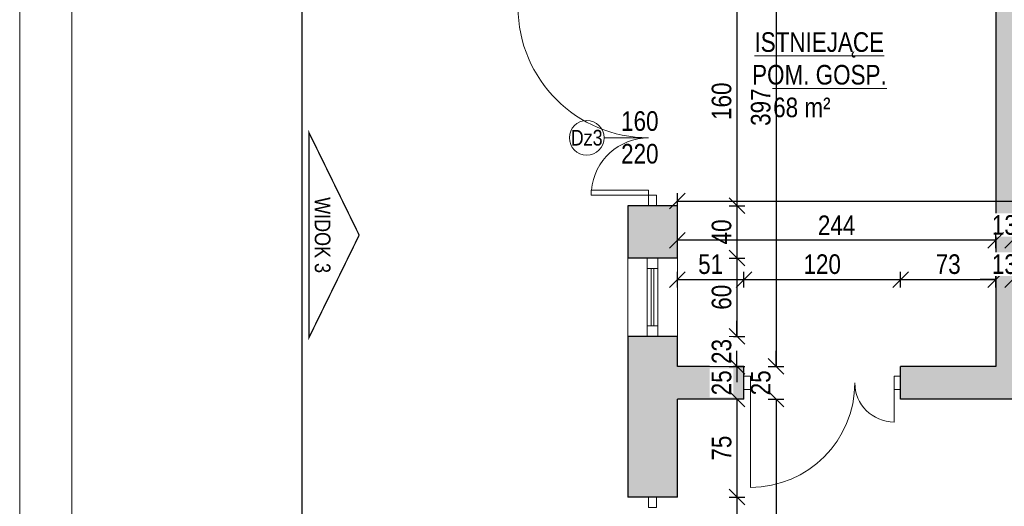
# Model space of a CAD drawing. Header units: millimetres. Extents: x 17147 to 52214, y -18116 to -4632.
# Tile 8 of 186: x 21447 to 22202, y -9017 to -8645. Entities that reach past the tile are written whole.
import ezdxf

# ---------------------------------------------------------------- set-up
doc = ezdxf.new("R2010")
doc.units = ezdxf.units.MM
doc.layers.get('Defpoints').update_dxf_attribs({"color": 6})
for name, color, linetype, lineweight in [('A-ciekie', 161, 'Continuous', 9), ('A-DRZ', 154, 'Continuous', 0), ('A-opis', 130, 'Continuous', 9), ('A-sciana_murowana', 8, 'Continuous', 30), ('A-wymiar', 177, 'Continuous', 0), ('A_DRZWI-OKNA', 4, 'Continuous', 13), ('A_SCIANA_ISTN', 253, 'Continuous', 25)]:
    doc.layers.add(name, color=color, linetype=linetype, lineweight=lineweight)
doc.layers.add('r-ramka', color=7, linetype='Continuous', lineweight=0, true_color=0x727169)
doc.layers.add('S_KRESKOWANIE_SC_ISTN', color=7, linetype='Continuous', lineweight=0, true_color=0x878787)
doc.styles.get("Standard").update_dxf_attribs({"font": 'ARIALN.TTF'})
doc.styles.add('wymiary', font='ARIALN.TTF')
doc.dimstyles.new('anka', dxfattribs={"dimtxt": 15, "dimasz": 12, "dimexe": 6, "dimexo": 0.0625, "dimgap": 4, "dimtad": 1, "dimdec": 0, "dimzin": 0, "dimdsep": 46, "dimtxsty": 'wymiary', "dimblk": 'OBLIQUE', "dimcen": 0.09, "dimclrt": 7, "dimadec": 0, "dimazin": 0, "dimtfac": 1, "dimtdec": 0, "dimtix": 1, "dimtofl": 0, "dimtmove": 0, "dimatfit": 3, "dimldrblk": 'OBLIQUE', "dimfxl": 6, "dimfxlon": 1, "dimtfill": 1, "dimtolj": 1, "dimtzin": 0, "dimarcsym": 0})

# ---------------------------------------------------------------- blocks, each defined once
blk = doc.blocks.new('*U21')
at = {"layer": 'A_DRZWI-OKNA'}
for points in [[(-38, 60), (0, 60), (0, 0), (-38, 0)], [(-23, 60), (-15, 60), (-15, 0), (-23, 0)]]:
    blk.add_lwpolyline(points, close=True, dxfattribs=at)
for points in [[(-15, 52), (-23, 52)], [(-20, 52), (-20, 8)], [(-18, 52), (-18, 8)], [(-15, 8), (-23, 8)]]:
    blk.add_lwpolyline(points, dxfattribs=at)
blk = doc.blocks.new('_OBLIQUE')
at = {"color": 0, "linetype": 'ByBlock'}
blk.add_line((-0.5, -0.5), (0.5, 0.5), dxfattribs=at)
blk = doc.blocks.new('*D788')
at = {"layer": 'A-wymiar', "color": 0, "lineweight": -2, "transparency": 16777216}
for p, q in [((21990.67, -8627.18), (22002.67, -8627.18)), ((21996.67, -8627.18), (21996.67, -8787.18)), ((21990.67, -8787.18), (22002.67, -8787.18))]:
    blk.add_line(p, q, dxfattribs=at)
at = {"layer": 'Defpoints', "color": 0, "transparency": 16777216}
for p in [(21951.08, -8627.18), (21951.08, -8787.18), (21996.67, -8787.18)]:
    blk.add_point(p, dxfattribs=at)
at = {"layer": 'A-wymiar', "color": 0, "lineweight": -2, "transparency": 16777216, "xscale": 12, "yscale": 12, "zscale": 12}
for p, rotation in [((21996.67, -8627.18), 90), ((21996.67, -8787.18), 270)]:
    blk.add_blockref('_OBLIQUE', p, dxfattribs=dict(at, rotation=rotation))
at = {"layer": 'A-wymiar', "color": 7, "transparency": 16777216, "insert": (21985.01, -8707.18), "char_height": 15, "attachment_point": 5, "rotation": 90, "style": 'wymiary', "bg_fill": 3, "box_fill_scale": 1.1, "bg_fill_color": 256, "bg_fill_true_color": 13158600, "bg_fill_transparency": 0}
blk.add_mtext('\\A1;160', dxfattribs=at)
blk = doc.blocks.new('*D789')
at = {"layer": 'A-wymiar', "color": 0, "lineweight": -2, "transparency": 16777216}
for p, q in [((21990.67, -8787.18), (22002.67, -8787.18)), ((21996.67, -8787.18), (21996.67, -8827.18)), ((21990.67, -8827.18), (22002.67, -8827.18))]:
    blk.add_line(p, q, dxfattribs=at)
at = {"layer": 'Defpoints', "color": 0, "transparency": 16777216}
for p in [(21951.08, -8787.18), (21951.08, -8827.18), (21996.67, -8827.18)]:
    blk.add_point(p, dxfattribs=at)
at = {"layer": 'A-wymiar', "color": 0, "lineweight": -2, "transparency": 16777216, "xscale": 12, "yscale": 12, "zscale": 12}
for p, rotation in [((21996.67, -8787.18), 90), ((21996.67, -8827.18), 270)]:
    blk.add_blockref('_OBLIQUE', p, dxfattribs=dict(at, rotation=rotation))
at = {"layer": 'A-wymiar', "color": 7, "transparency": 16777216, "insert": (21985.01, -8807.18), "char_height": 15, "attachment_point": 5, "rotation": 90, "style": 'wymiary', "bg_fill": 3, "box_fill_scale": 1.1, "bg_fill_color": 256, "bg_fill_true_color": 13158600, "bg_fill_transparency": 0}
blk.add_mtext('\\A1;40', dxfattribs=at)
blk = doc.blocks.new('*D790')
at = {"layer": 'A-wymiar', "color": 0, "lineweight": -2, "transparency": 16777216}
for p, q in [((21990.67, -8827.18), (22002.67, -8827.18)), ((21996.67, -8827.18), (21996.67, -8887.18)), ((21990.67, -8887.18), (22002.67, -8887.18))]:
    blk.add_line(p, q, dxfattribs=at)
at = {"layer": 'Defpoints', "color": 0, "transparency": 16777216}
for p in [(21951.08, -8827.18), (21951.08, -8887.18), (21996.67, -8887.18)]:
    blk.add_point(p, dxfattribs=at)
at = {"layer": 'A-wymiar', "color": 0, "lineweight": -2, "transparency": 16777216, "xscale": 12, "yscale": 12, "zscale": 12}
for p, rotation in [((21996.67, -8827.18), 90), ((21996.67, -8887.18), 270)]:
    blk.add_blockref('_OBLIQUE', p, dxfattribs=dict(at, rotation=rotation))
at = {"layer": 'A-wymiar', "color": 7, "transparency": 16777216, "insert": (21985.01, -8857.18), "char_height": 15, "attachment_point": 5, "rotation": 90, "style": 'wymiary', "bg_fill": 3, "box_fill_scale": 1.1, "bg_fill_color": 256, "bg_fill_true_color": 13158600, "bg_fill_transparency": 0}
blk.add_mtext('\\A1;60', dxfattribs=at)
blk = doc.blocks.new('*D791')
at = {"layer": 'A-wymiar', "color": 0, "lineweight": -2, "transparency": 16777216}
for p, q in [((21996.67, -8887.18), (21996.67, -8875.18)), ((21990.67, -8887.18), (22002.67, -8887.18)), ((21990.67, -8910.18), (22002.67, -8910.18)), ((21996.67, -8910.18), (21996.67, -8922.18))]:
    blk.add_line(p, q, dxfattribs=at)
at = {"layer": 'Defpoints', "color": 0, "transparency": 16777216}
for p in [(21951.08, -8887.18), (21951.08, -8910.18)]:
    blk.add_point(p, dxfattribs=at)
at = {"layer": 'A-wymiar', "color": 0, "lineweight": -2, "transparency": 16777216, "xscale": 12, "yscale": 12, "zscale": 12}
for p, rotation in [((21996.67, -8887.18), 270), ((21996.67, -8910.18), 90)]:
    blk.add_blockref('_OBLIQUE', p, dxfattribs=dict(at, rotation=rotation))
at = {"layer": 'A-wymiar', "color": 7, "transparency": 16777216, "insert": (21985.01, -8898.68), "char_height": 15, "attachment_point": 5, "rotation": 90, "style": 'wymiary', "bg_fill": 3, "box_fill_scale": 1.1, "bg_fill_color": 256, "bg_fill_true_color": 13158600, "bg_fill_transparency": 0}
blk.add_mtext('\\A1;23', dxfattribs=at)
at = {"layer": 'Defpoints', "color": 0, "transparency": 16777216}
blk.add_point((21996.67, -8910.18), dxfattribs=at)
blk = doc.blocks.new('*D792')
at = {"layer": 'A-wymiar', "color": 0, "lineweight": -2, "transparency": 16777216}
for p, q in [((21996.67, -8910.18), (21996.67, -8898.18)), ((21990.67, -8910.18), (22002.67, -8910.18)), ((22002.01, -8935.18), (21990.67, -8935.18)), ((21996.67, -8935.18), (21996.67, -8947.18))]:
    blk.add_line(p, q, dxfattribs=at)
at = {"layer": 'Defpoints', "color": 0, "transparency": 16777216}
for p in [(21951.08, -8910.18), (22002.08, -8935.18)]:
    blk.add_point(p, dxfattribs=at)
at = {"layer": 'A-wymiar', "color": 0, "lineweight": -2, "transparency": 16777216, "xscale": 12, "yscale": 12, "zscale": 12}
for p, rotation in [((21996.67, -8910.18), 270), ((21996.67, -8935.18), 90)]:
    blk.add_blockref('_OBLIQUE', p, dxfattribs=dict(at, rotation=rotation))
at = {"layer": 'A-wymiar', "color": 7, "transparency": 16777216, "insert": (21985.01, -8922.68), "char_height": 15, "attachment_point": 5, "rotation": 90, "style": 'wymiary', "bg_fill": 3, "box_fill_scale": 1.1, "bg_fill_color": 256, "bg_fill_true_color": 13158600, "bg_fill_transparency": 0}
blk.add_mtext('\\A1;25', dxfattribs=at)
at = {"layer": 'Defpoints', "color": 0, "transparency": 16777216}
blk.add_point((21996.67, -8935.18), dxfattribs=at)
blk = doc.blocks.new('*D793')
at = {"layer": 'A-wymiar', "color": 0, "lineweight": -2, "transparency": 16777216}
for p, q in [((22002.01, -8935.18), (21990.67, -8935.18)), ((21996.67, -8935.18), (21996.67, -9010.18)), ((21990.67, -9010.18), (22002.67, -9010.18))]:
    blk.add_line(p, q, dxfattribs=at)
at = {"layer": 'Defpoints', "color": 0, "transparency": 16777216}
for p in [(22002.08, -8935.18), (21951.08, -9010.18), (21996.67, -9010.18)]:
    blk.add_point(p, dxfattribs=at)
at = {"layer": 'A-wymiar', "color": 0, "lineweight": -2, "transparency": 16777216, "xscale": 12, "yscale": 12, "zscale": 12}
for p, rotation in [((21996.67, -8935.18), 90), ((21996.67, -9010.18), 270)]:
    blk.add_blockref('_OBLIQUE', p, dxfattribs=dict(at, rotation=rotation))
at = {"layer": 'A-wymiar', "color": 7, "transparency": 16777216, "insert": (21985.05, -8972.68), "char_height": 15, "attachment_point": 5, "rotation": 90, "style": 'wymiary', "bg_fill": 3, "box_fill_scale": 1.1, "bg_fill_color": 256, "bg_fill_true_color": 13158600, "bg_fill_transparency": 0}
blk.add_mtext('\\A1;75', dxfattribs=at)
blk = doc.blocks.new('*D794')
at = {"layer": 'A-wymiar', "color": 0, "lineweight": -2, "transparency": 16777216}
for p, q in [((21990.67, -9010.18), (22002.67, -9010.18)), ((21996.67, -9010.18), (21996.67, -9268.18)), ((21990.67, -9268.18), (22002.67, -9268.18))]:
    blk.add_line(p, q, dxfattribs=at)
at = {"layer": 'Defpoints', "color": 0, "transparency": 16777216}
for p in [(21951.08, -9010.18), (21951.08, -9268.18), (21996.67, -9268.18)]:
    blk.add_point(p, dxfattribs=at)
at = {"layer": 'A-wymiar', "color": 0, "lineweight": -2, "transparency": 16777216, "xscale": 12, "yscale": 12, "zscale": 12}
for p, rotation in [((21996.67, -9010.18), 90), ((21996.67, -9268.18), 270)]:
    blk.add_blockref('_OBLIQUE', p, dxfattribs=dict(at, rotation=rotation))
at = {"layer": 'A-wymiar', "color": 7, "transparency": 16777216, "insert": (21985.01, -9139.18), "char_height": 15, "attachment_point": 5, "rotation": 90, "style": 'wymiary', "bg_fill": 3, "box_fill_scale": 1.1, "bg_fill_color": 256, "bg_fill_true_color": 13158600, "bg_fill_transparency": 0}
blk.add_mtext('\\A1;258', dxfattribs=at)
blk = doc.blocks.new('*D797')
at = {"layer": 'A-wymiar', "color": 0, "lineweight": -2, "transparency": 16777216}
for p, q in [((22020.67, -8513.18), (22032.67, -8513.18)), ((22026.67, -8513.18), (22026.67, -8910.18)), ((22020.67, -8910.18), (22032.67, -8910.18))]:
    blk.add_line(p, q, dxfattribs=at)
at = {"layer": 'Defpoints', "color": 0, "transparency": 16777216}
for p in [(21951.08, -8513.18), (22002.67, -8910.18), (22026.67, -8910.18)]:
    blk.add_point(p, dxfattribs=at)
at = {"layer": 'A-wymiar', "color": 0, "lineweight": -2, "transparency": 16777216, "xscale": 12, "yscale": 12, "zscale": 12}
for p, rotation in [((22026.67, -8513.18), 90), ((22026.67, -8910.18), 270)]:
    blk.add_blockref('_OBLIQUE', p, dxfattribs=dict(at, rotation=rotation))
at = {"layer": 'A-wymiar', "color": 7, "transparency": 16777216, "insert": (22015.01, -8711.68), "char_height": 15, "attachment_point": 5, "rotation": 90, "style": 'wymiary', "bg_fill": 3, "box_fill_scale": 1.1, "bg_fill_color": 256, "bg_fill_true_color": 13158600, "bg_fill_transparency": 0}
blk.add_mtext('\\A1;397', dxfattribs=at)
blk = doc.blocks.new('*D736')
at = {"layer": 'A-wymiar', "color": 0, "lineweight": -2, "transparency": 16777216}
for p, q in [((22026.67, -8910.18), (22026.67, -8898.18)), ((22020.67, -8910.18), (22032.67, -8910.18)), ((22020.67, -8935.18), (22032.67, -8935.18)), ((22026.67, -8935.18), (22026.67, -8947.18))]:
    blk.add_line(p, q, dxfattribs=at)
at = {"layer": 'Defpoints', "color": 0, "transparency": 16777216}
blk.add_point((22002.08, -8935.18), dxfattribs=at)
at = {"layer": 'A-wymiar', "color": 0, "lineweight": -2, "transparency": 16777216, "xscale": 12, "yscale": 12, "zscale": 12}
for p, rotation in [((22026.67, -8910.18), 270), ((22026.67, -8935.18), 90)]:
    blk.add_blockref('_OBLIQUE', p, dxfattribs=dict(at, rotation=rotation))
at = {"layer": 'A-wymiar', "color": 7, "transparency": 16777216, "insert": (22015.01, -8922.68), "char_height": 15, "attachment_point": 5, "rotation": 90, "style": 'wymiary', "bg_fill": 3, "box_fill_scale": 1.1, "bg_fill_color": 256, "bg_fill_true_color": 13158600, "bg_fill_transparency": 0}
blk.add_mtext('\\A1;25', dxfattribs=at)
at = {"layer": 'Defpoints', "color": 0, "transparency": 16777216}
for p in [(22002.67, -8910.18), (22026.67, -8935.18)]:
    blk.add_point(p, dxfattribs=at)
blk = doc.blocks.new('*D737')
at = {"layer": 'A-wymiar', "color": 0, "lineweight": -2, "transparency": 16777216}
for p, q in [((22020.67, -8935.18), (22032.67, -8935.18)), ((22026.67, -8935.18), (22026.67, -9763.18)), ((22020.67, -9763.18), (22032.67, -9763.18))]:
    blk.add_line(p, q, dxfattribs=at)
at = {"layer": 'Defpoints', "color": 0, "transparency": 16777216}
for p in [(22002.08, -8935.18), (21951.08, -9763.18), (22026.67, -9763.18)]:
    blk.add_point(p, dxfattribs=at)
at = {"layer": 'A-wymiar', "color": 0, "lineweight": -2, "transparency": 16777216, "xscale": 12, "yscale": 12, "zscale": 12}
for p, rotation in [((22026.67, -8935.18), 90), ((22026.67, -9763.18), 270)]:
    blk.add_blockref('_OBLIQUE', p, dxfattribs=dict(at, rotation=rotation))
at = {"layer": 'A-wymiar', "color": 7, "transparency": 16777216, "insert": (22015.01, -9349.18), "char_height": 15, "attachment_point": 5, "rotation": 90, "style": 'wymiary', "bg_fill": 3, "box_fill_scale": 1.1, "bg_fill_color": 256, "bg_fill_true_color": 13158600, "bg_fill_transparency": 0}
blk.add_mtext('\\A1;828', dxfattribs=at)
blk = doc.blocks.new('*D842')
at = {"layer": 'A-wymiar', "color": 0, "lineweight": -2, "transparency": 16777216}
for p, q in [((21951.08, -8849.62), (21951.08, -8837.62)), ((22002.08, -8849.62), (22002.08, -8837.62)), ((21951.08, -8843.62), (22002.08, -8843.62))]:
    blk.add_line(p, q, dxfattribs=at)
at = {"layer": 'Defpoints', "color": 0, "transparency": 16777216}
for p in [(22002.08, -8843.62), (21951.08, -8910.18), (22002.08, -8910.18)]:
    blk.add_point(p, dxfattribs=at)
at = {"layer": 'A-wymiar', "color": 0, "lineweight": -2, "transparency": 16777216, "xscale": 12, "yscale": 12, "zscale": 12, "rotation": 180}
blk.add_blockref('_OBLIQUE', (21951.08, -8843.62), dxfattribs=at)
at = {"layer": 'A-wymiar', "color": 0, "lineweight": -2, "transparency": 16777216, "xscale": 12, "yscale": 12, "zscale": 12}
blk.add_blockref('_OBLIQUE', (22002.08, -8843.62), dxfattribs=at)
at = {"layer": 'A-wymiar', "color": 7, "transparency": 16777216, "insert": (21976.58, -8831.97), "char_height": 15, "attachment_point": 5, "style": 'wymiary', "bg_fill": 3, "box_fill_scale": 1.1, "bg_fill_color": 256, "bg_fill_true_color": 13158600, "bg_fill_transparency": 0}
blk.add_mtext('\\A1;51', dxfattribs=at)
blk = doc.blocks.new('*D843')
at = {"layer": 'A-wymiar', "color": 0, "lineweight": -2, "transparency": 16777216}
for p, q in [((22002.08, -8849.62), (22002.08, -8837.62)), ((22122.08, -8849.62), (22122.08, -8837.62)), ((22002.08, -8843.62), (22122.08, -8843.62))]:
    blk.add_line(p, q, dxfattribs=at)
at = {"layer": 'Defpoints', "color": 0, "transparency": 16777216}
for p in [(22122.08, -8843.62), (22002.08, -8910.18), (22122.08, -8910.18)]:
    blk.add_point(p, dxfattribs=at)
at = {"layer": 'A-wymiar', "color": 0, "lineweight": -2, "transparency": 16777216, "xscale": 12, "yscale": 12, "zscale": 12, "rotation": 180}
blk.add_blockref('_OBLIQUE', (22002.08, -8843.62), dxfattribs=at)
at = {"layer": 'A-wymiar', "color": 0, "lineweight": -2, "transparency": 16777216, "xscale": 12, "yscale": 12, "zscale": 12}
blk.add_blockref('_OBLIQUE', (22122.08, -8843.62), dxfattribs=at)
at = {"layer": 'A-wymiar', "color": 7, "transparency": 16777216, "insert": (22062.08, -8831.97), "char_height": 15, "attachment_point": 5, "style": 'wymiary', "bg_fill": 3, "box_fill_scale": 1.1, "bg_fill_color": 256, "bg_fill_true_color": 13158600, "bg_fill_transparency": 0}
blk.add_mtext('\\A1;120', dxfattribs=at)
blk = doc.blocks.new('*D844')
at = {"layer": 'A-wymiar', "color": 0, "lineweight": -2, "transparency": 16777216}
for p, q in [((22122.08, -8849.62), (22122.08, -8837.62)), ((22195.08, -8849.62), (22195.08, -8837.62)), ((22122.08, -8843.62), (22195.08, -8843.62))]:
    blk.add_line(p, q, dxfattribs=at)
at = {"layer": 'Defpoints', "color": 0, "transparency": 16777216}
for p in [(22195.08, -8843.62), (22122.08, -8910.18), (22195.08, -8910.18)]:
    blk.add_point(p, dxfattribs=at)
at = {"layer": 'A-wymiar', "color": 0, "lineweight": -2, "transparency": 16777216, "xscale": 12, "yscale": 12, "zscale": 12, "rotation": 180}
blk.add_blockref('_OBLIQUE', (22122.08, -8843.62), dxfattribs=at)
at = {"layer": 'A-wymiar', "color": 0, "lineweight": -2, "transparency": 16777216, "xscale": 12, "yscale": 12, "zscale": 12}
blk.add_blockref('_OBLIQUE', (22195.08, -8843.62), dxfattribs=at)
at = {"layer": 'A-wymiar', "color": 7, "transparency": 16777216, "insert": (22158.58, -8831.97), "char_height": 15, "attachment_point": 5, "style": 'wymiary', "bg_fill": 3, "box_fill_scale": 1.1, "bg_fill_color": 256, "bg_fill_true_color": 13158600, "bg_fill_transparency": 0}
blk.add_mtext('\\A1;73', dxfattribs=at)
blk = doc.blocks.new('*D845')
at = {"layer": 'A-wymiar', "color": 0, "lineweight": -2, "transparency": 16777216}
for p, q in [((22195.08, -8849.62), (22195.08, -8837.62)), ((22208.08, -8849.62), (22208.08, -8837.62)), ((22195.08, -8843.62), (22183.08, -8843.62)), ((22208.08, -8843.62), (22220.08, -8843.62))]:
    blk.add_line(p, q, dxfattribs=at)
at = {"layer": 'Defpoints', "color": 0, "transparency": 16777216}
for p in [(22195.08, -8910.18), (22208.08, -8910.18)]:
    blk.add_point(p, dxfattribs=at)
at = {"layer": 'A-wymiar', "color": 0, "lineweight": -2, "transparency": 16777216, "xscale": 12, "yscale": 12, "zscale": 12}
blk.add_blockref('_OBLIQUE', (22195.08, -8843.62), dxfattribs=at)
at = {"layer": 'A-wymiar', "color": 0, "lineweight": -2, "transparency": 16777216, "xscale": 12, "yscale": 12, "zscale": 12, "rotation": 180}
blk.add_blockref('_OBLIQUE', (22208.08, -8843.62), dxfattribs=at)
at = {"layer": 'A-wymiar', "color": 7, "transparency": 16777216, "insert": (22201.58, -8831.97), "char_height": 15, "attachment_point": 5, "style": 'wymiary', "bg_fill": 3, "box_fill_scale": 1.1, "bg_fill_color": 256, "bg_fill_true_color": 13158600, "bg_fill_transparency": 0}
blk.add_mtext('\\A1;13', dxfattribs=at)
at = {"layer": 'Defpoints', "color": 0, "transparency": 16777216}
blk.add_point((22208.08, -8843.62), dxfattribs=at)
blk = doc.blocks.new('*D755')
at = {"layer": 'A-wymiar', "color": 0, "lineweight": -2, "transparency": 16777216}
for p, q in [((22195.08, -8819.62), (22195.08, -8807.62)), ((22208.08, -8819.62), (22208.08, -8807.62)), ((22195.08, -8813.62), (22183.08, -8813.62)), ((22208.08, -8813.62), (22220.08, -8813.62))]:
    blk.add_line(p, q, dxfattribs=at)
at = {"layer": 'Defpoints', "color": 0, "transparency": 16777216}
for p in [(22195.08, -8910.18), (22208.08, -8910.18)]:
    blk.add_point(p, dxfattribs=at)
at = {"layer": 'A-wymiar', "color": 0, "lineweight": -2, "transparency": 16777216, "xscale": 12, "yscale": 12, "zscale": 12}
blk.add_blockref('_OBLIQUE', (22195.08, -8813.62), dxfattribs=at)
at = {"layer": 'A-wymiar', "color": 0, "lineweight": -2, "transparency": 16777216, "xscale": 12, "yscale": 12, "zscale": 12, "rotation": 180}
blk.add_blockref('_OBLIQUE', (22208.08, -8813.62), dxfattribs=at)
at = {"layer": 'A-wymiar', "color": 7, "transparency": 16777216, "insert": (22201.58, -8801.97), "char_height": 15, "attachment_point": 5, "style": 'wymiary', "bg_fill": 3, "box_fill_scale": 1.1, "bg_fill_color": 256, "bg_fill_true_color": 13158600, "bg_fill_transparency": 0}
blk.add_mtext('\\A1;13', dxfattribs=at)
at = {"layer": 'Defpoints', "color": 0, "transparency": 16777216}
blk.add_point((22195.08, -8813.62), dxfattribs=at)
blk = doc.blocks.new('*D756')
at = {"layer": 'A-wymiar', "color": 0, "lineweight": -2, "transparency": 16777216}
for p, q in [((21951.08, -8819.62), (21951.08, -8807.62)), ((22195.08, -8819.62), (22195.08, -8807.62)), ((22195.08, -8813.62), (21951.08, -8813.62))]:
    blk.add_line(p, q, dxfattribs=at)
at = {"layer": 'Defpoints', "color": 0, "transparency": 16777216}
for p in [(21951.08, -8813.62), (21951.08, -8910.18), (22195.08, -8910.18)]:
    blk.add_point(p, dxfattribs=at)
at = {"layer": 'A-wymiar', "color": 0, "lineweight": -2, "transparency": 16777216, "xscale": 12, "yscale": 12, "zscale": 12, "rotation": 180}
blk.add_blockref('_OBLIQUE', (21951.08, -8813.62), dxfattribs=at)
at = {"layer": 'A-wymiar', "color": 0, "lineweight": -2, "transparency": 16777216, "xscale": 12, "yscale": 12, "zscale": 12}
blk.add_blockref('_OBLIQUE', (22195.08, -8813.62), dxfattribs=at)
at = {"layer": 'A-wymiar', "color": 7, "transparency": 16777216, "insert": (22073.08, -8802.09), "char_height": 15, "attachment_point": 5, "style": 'wymiary', "bg_fill": 3, "box_fill_scale": 1.1, "bg_fill_color": 256, "bg_fill_true_color": 13158600, "bg_fill_transparency": 0}
blk.add_mtext('\\A1;244', dxfattribs=at)
blk = doc.blocks.new('*D757')
at = {"layer": 'A-wymiar', "color": 0, "lineweight": -2, "transparency": 16777216}
for p, q in [((21951.08, -8789.62), (21951.08, -8777.62)), ((23635.08, -8789.62), (23635.08, -8777.62)), ((21951.08, -8783.62), (23635.08, -8783.62))]:
    blk.add_line(p, q, dxfattribs=at)
at = {"layer": 'Defpoints', "color": 0, "transparency": 16777216}
for p in [(23635.08, -8783.62), (21951.08, -8813.62), (23635.08, -8813.62)]:
    blk.add_point(p, dxfattribs=at)
at = {"layer": 'A-wymiar', "color": 0, "lineweight": -2, "transparency": 16777216, "xscale": 12, "yscale": 12, "zscale": 12, "rotation": 180}
blk.add_blockref('_OBLIQUE', (21951.08, -8783.62), dxfattribs=at)
at = {"layer": 'A-wymiar', "color": 0, "lineweight": -2, "transparency": 16777216, "xscale": 12, "yscale": 12, "zscale": 12}
blk.add_blockref('_OBLIQUE', (23635.08, -8783.62), dxfattribs=at)
at = {"layer": 'A-wymiar', "color": 7, "transparency": 16777216, "insert": (22793.08, -8771.97), "char_height": 15, "attachment_point": 5, "style": 'wymiary', "bg_fill": 3, "box_fill_scale": 1.1, "bg_fill_color": 256, "bg_fill_true_color": 13158600, "bg_fill_transparency": 0}
blk.add_mtext('\\A1;1684', dxfattribs=at)
blk = doc.blocks.new('*D855')
at = {"layer": 'A-wymiar', "color": 0, "lineweight": -2, "transparency": 16777216}
for p, q in [((21951.08, -9109.92), (21951.08, -9121.92)), ((22522.08, -9109.92), (22522.08, -9121.92)), ((22522.08, -9115.92), (21951.08, -9115.92))]:
    blk.add_line(p, q, dxfattribs=at)
at = {"layer": 'Defpoints', "color": 0, "transparency": 16777216}
for p in [(22522.08, -8962.18), (21951.08, -9010.18), (21951.08, -9115.92)]:
    blk.add_point(p, dxfattribs=at)
at = {"layer": 'A-wymiar', "color": 0, "lineweight": -2, "transparency": 16777216, "xscale": 12, "yscale": 12, "zscale": 12, "rotation": 180}
blk.add_blockref('_OBLIQUE', (21951.08, -9115.92), dxfattribs=at)
at = {"layer": 'A-wymiar', "color": 0, "lineweight": -2, "transparency": 16777216, "xscale": 12, "yscale": 12, "zscale": 12}
blk.add_blockref('_OBLIQUE', (22522.08, -9115.92), dxfattribs=at)
at = {"layer": 'A-wymiar', "color": 7, "transparency": 16777216, "insert": (22236.58, -9104.26), "char_height": 15, "attachment_point": 5, "style": 'wymiary', "bg_fill": 3, "box_fill_scale": 1.1, "bg_fill_color": 256, "bg_fill_true_color": 13158600, "bg_fill_transparency": 0}
blk.add_mtext('\\A1;571', dxfattribs=at)
blk = doc.blocks.new('opis_drzwi')
at = {"layer": 'A-ciekie'}
blk.add_line((0, 17.08), (0, -17.08), dxfattribs=at)
blk.add_circle((0, 30.37), 13.29, dxfattribs=at)

msp = doc.modelspace()

# ---------------------------------------------------------------- hatches: boundary and pattern name
at = {"layer": 'S_KRESKOWANIE_SC_ISTN', "transparency": 33554559}
h = msp.add_hatch(color=256, dxfattribs=at)
h.dxf.hatch_style = 1
h.paths.add_polyline_path([(22208.08, -8501.18), (22195.08, -8501.18), (22195.08, -8803.25), (22208.08, -8792.63)])
h = msp.add_hatch(color=256, dxfattribs=at)
h.dxf.hatch_style = 1
h.paths.add_polyline_path([(21951.08, -8787.18), (21913.08, -8787.18), (21913.08, -8827.18), (21951.08, -8827.18)])
h = msp.add_hatch(color=256, dxfattribs=at)
h.dxf.hatch_style = 1
h.paths.add_polyline_path([(22341.08, -8910.18), (22341.08, -8935.18), (22522.08, -8935.18), (22522.08, -8962.18), (22551.08, -8962.18), (22551.08, -8935.18), (22701.08, -8935.18), (22701.08, -9060.16), (22713.08, -9057.44), (22713.08, -8935.18), (22888.08, -8935.18), (22888.08, -8910.18), (22551.08, -8910.18), (22551.08, -8883.18), (22522.08, -8883.18), (22522.08, -8910.18)])
h.paths.add_polyline_path([(22241.08, -8935.18), (22241.08, -8910.18), (22208.08, -8910.18), (22208.08, -8792.63), (22195.08, -8803.25), (22195.08, -8910.18), (22122.08, -8910.18), (22122.08, -8935.18)])
h = msp.add_hatch(color=256, dxfattribs=at)
h.dxf.hatch_style = 1
h.paths.add_polyline_path([(22002.08, -8910.18), (21951.08, -8910.18), (21951.08, -8887.18), (21913.08, -8887.18), (21913.08, -9010.18), (21951.08, -9010.18), (21951.08, -8935.18), (22002.08, -8935.18)])

# ---------------------------------------------------------------- linework, layer by layer
at = {"layer": 'A-DRZ', "extrusion": (0, 0, -1)}
for points in [[(-21929.08, -8779.18), (-21929.08, -8775.3), (-21885.08, -8775.3)], [(-21885.19, -8775.3), (-21885.08, -8775.3)], [(-21885.08, -8779.18), (-21885.08, -8775.3)]]:
    msp.add_lwpolyline(points, dxfattribs=at)
at = {"layer": 'A-DRZ'}
msp.add_lwpolyline([(21929.08, -8779.18), (21885.08, -8779.18)], dxfattribs=at)
for points in [[(21935.08, -8787.18), (21929.08, -8787.18), (21929.08, -8779.18), (21935.08, -8779.18)], [(21935.08, -9010.18), (21929.08, -9010.18), (21929.08, -9018.18), (21935.08, -9018.18)]]:
    msp.add_lwpolyline(points, close=True, dxfattribs=at)
at = {"layer": 'A-DRZ', "color": 1}
for centre, radius, start, end in [((21929.08, -8635.18), 100, 180, 270), ((21929.08, -8779.18), 44, 90, 174.93791)]:
    msp.add_arc(centre, radius, start, end, dxfattribs=at)
at = {"layer": 'A-opis', "color": 251, "true_color": 0x616161, "const_width": 1}
for points in [[(21663.62, -7834.64), (21663.62, -9775.68)], [(21668.81, -8809.63), (21668.81, -8731.07), (21707.32, -8809.63)], [(21668.81, -8809.63), (21668.81, -8888.19), (21707.32, -8809.63)]]:
    msp.add_lwpolyline(points, dxfattribs=at)
at = {"layer": 'A_DRZWI-OKNA'}
msp.add_lwpolyline([(22117.08, -8917.68), (22122.08, -8917.68), (22122.08, -8927.68), (22117.08, -8927.68)], close=True, dxfattribs=at)
msp.add_lwpolyline([(22117.08, -8927.68), (22117.08, -8952.68)], dxfattribs=at)
msp.add_arc((22117.08, -8922.68), 30, 180, 270, dxfattribs=at)
at = {"layer": 'A_SCIANA_ISTN'}
for points in [[(22195.08, -8501.18), (22195.08, -8910.18)], [(21913.08, -8787.18), (21913.08, -8827.18)], [(21951.08, -8787.18), (21913.08, -8787.18)], [(21951.08, -8827.18), (21951.08, -8787.18)], [(21951.08, -8827.18), (21913.08, -8827.18)], [(21913.08, -8887.18), (21913.08, -9010.18)], [(21951.08, -8887.18), (21913.08, -8887.18)], [(21951.08, -8910.18), (21951.08, -8887.18)], [(22002.08, -8910.18), (21951.08, -8910.18)], [(22002.08, -8935.18), (22002.08, -8910.18)], [(22195.08, -8910.18), (22122.08, -8910.18)], [(22122.08, -8935.18), (22122.08, -8910.18)], [(21951.08, -9010.18), (21951.08, -8935.18)], [(22002.08, -8935.18), (21951.08, -8935.18)], [(22241.08, -8935.18), (22122.08, -8935.18)], [(21951.08, -9010.18), (21913.08, -9010.18)]]:
    msp.add_lwpolyline(points, dxfattribs=at)
at = {"layer": 'r-ramka'}
for points in [[(25447.23, -10471.78), (25447.23, -7701.78), (21447.23, -7701.78), (21447.23, -10471.78), (25447.23, -10471.78), (25447.23, -7701.78)], [(25407.23, -10431.78), (25407.23, -7741.78), (21487.23, -7741.78), (21487.23, -10431.78), (25407.23, -10431.78), (25407.23, -7741.78)]]:
    msp.add_lwpolyline(points, dxfattribs=at)

# ---------------------------------------------------------------- block references
at = {"layer": 'A-sciana_murowana', "xscale": -1, "rotation": 90}
msp.add_blockref('opis_drzwi', (21911.99, -8735.18), dxfattribs=at)
at = {"layer": 'A_DRZWI-OKNA'}
msp.add_blockref('*U21', (21951.08, -8887.18), dxfattribs=at)

# ---------------------------------------------------------------- texts
at = {"layer": 'A-opis', "color": 156, "true_color": 0x0f468a, "insert": (21925.64, -8654.38), "char_height": 15, "attachment_point": 1, "style": 'wymiary'}
msp.add_mtext_dynamic_manual_height_columns('\\pi84.53;{\\LISTNIEJĄCE\\P\\pi82.719;POM. GOSP.\\P\\pi104.25;}9,68 m²', width=265.7918, gutter_width=12.5, heights=[0], dxfattribs=at)
at = {"layer": 'A-opis', "width": 42.7859, "attachment_point": 5, "style": 'wymiary'}
for s, insert, char_height in [('160\\P220', (21922.33, -8734.95), 15), ('Dz3', (21881.62, -8735.18), 12)]:
    msp.add_mtext(s, dxfattribs=dict(at, insert=insert, char_height=char_height))
at = {"layer": 'A-opis', "color": 251, "true_color": 0x616161, "insert": (21679.21, -8809.63), "char_height": 12, "attachment_point": 5, "rotation": 270}
msp.add_mtext_dynamic_manual_height_columns('WIDOK 3', width=156.1408, gutter_width=12.5, heights=[0], dxfattribs=at)

# ---------------------------------------------------------------- next in the draw order: dimensions: what is measured, and where the dimension line sits
at = {"layer": 'A-wymiar'}
dim = msp.add_linear_dim(base=(21996.67, -8787.18), p1=(21951.08, -8627.18), p2=(21951.08, -8787.18), angle=90, dimstyle='anka', override={"dimtmove": 1}, dxfattribs=at)
dim.commit()
dim.dimension.update_dxf_attribs({"geometry": '*D788', "text_midpoint": (21985.01, -8707.18)})

# ---------------------------------------------------------------- next in the draw order: dimensions: what is measured, and where the dimension line sits
dim = msp.add_linear_dim(base=(21996.67, -8827.18), p1=(21951.08, -8787.18), p2=(21951.08, -8827.18), angle=90, dimstyle='anka', override={"dimtmove": 1}, dxfattribs=at)
dim.commit()
dim.dimension.update_dxf_attribs({"geometry": '*D789', "text_midpoint": (21985.01, -8807.18)})

# ---------------------------------------------------------------- next in the draw order: dimensions: what is measured, and where the dimension line sits
dim = msp.add_linear_dim(base=(21996.67, -8887.18), p1=(21951.08, -8827.18), p2=(21951.08, -8887.18), angle=90, dimstyle='anka', override={"dimtmove": 1}, dxfattribs=at)
dim.commit()
dim.dimension.update_dxf_attribs({"geometry": '*D790', "text_midpoint": (21985.01, -8857.18)})

# ---------------------------------------------------------------- next in the draw order: dimensions: what is measured, and where the dimension line sits
dim = msp.add_linear_dim(base=(21996.67, -8910.18), p1=(21951.08, -8887.18), p2=(21951.08, -8910.18), angle=90, dimstyle='anka', override={"dimtmove": 1}, dxfattribs=at)
dim.commit()
dim.dimension.update_dxf_attribs({"geometry": '*D791', "text_midpoint": (21985.01, -8898.68)})

# ---------------------------------------------------------------- next in the draw order: dimensions: what is measured, and where the dimension line sits
dim = msp.add_linear_dim(base=(21996.67, -8935.18), p1=(21951.08, -8910.18), p2=(22002.08, -8935.18), angle=90, dimstyle='anka', override={"dimtmove": 1}, dxfattribs=at)
dim.commit()
dim.dimension.update_dxf_attribs({"geometry": '*D792', "text_midpoint": (21985.01, -8922.68)})

# ---------------------------------------------------------------- next in the draw order: dimensions: what is measured, and where the dimension line sits
for base, p1, p2, picture, middle in [((22026.67, -8910.18), (21951.08, -8513.18), (22002.67, -8910.18), '*D797', (22015.01, -8711.68)), ((21996.67, -9010.18), (22002.08, -8935.18), (21951.08, -9010.18), '*D793', (21985.05, -8972.68))]:
    dim = msp.add_linear_dim(base=base, p1=p1, p2=p2, angle=90, dimstyle='anka', override={"dimtmove": 1}, dxfattribs=at)
    dim.commit()
    dim.dimension.update_dxf_attribs({"geometry": picture, "text_midpoint": middle})

# ---------------------------------------------------------------- next in the draw order: dimensions: what is measured, and where the dimension line sits
for base, p1, p2, picture, middle in [((22026.67, -8935.18), (22002.67, -8910.18), (22002.08, -8935.18), '*D736', (22015.01, -8922.68)), ((21996.67, -9268.18), (21951.08, -9010.18), (21951.08, -9268.18), '*D794', (21985.01, -9139.18))]:
    dim = msp.add_linear_dim(base=base, p1=p1, p2=p2, angle=90, dimstyle='anka', override={"dimtmove": 1}, dxfattribs=at)
    dim.commit()
    dim.dimension.update_dxf_attribs({"geometry": picture, "text_midpoint": middle})

# ---------------------------------------------------------------- next in the draw order: dimensions: what is measured, and where the dimension line sits
dim = msp.add_linear_dim(base=(22002.08, -8843.62), p1=(21951.08, -8910.18), p2=(22002.08, -8910.18), dimstyle='anka', dxfattribs=at)
dim.commit()
dim.dimension.update_dxf_attribs({"geometry": '*D842', "text_midpoint": (21976.58, -8831.97)})
dim = msp.add_linear_dim(base=(22026.67, -9763.18), p1=(22002.08, -8935.18), p2=(21951.08, -9763.18), angle=90, dimstyle='anka', override={"dimtmove": 1}, dxfattribs=at)
dim.commit()
dim.dimension.update_dxf_attribs({"geometry": '*D737', "text_midpoint": (22015.01, -9349.18)})

# ---------------------------------------------------------------- next in the draw order: linework, layer by layer
at = {"layer": 'A_DRZWI-OKNA'}
msp.add_lwpolyline([(22002.08, -8917.68), (22007.08, -8917.68), (22007.08, -8927.68), (22002.08, -8927.68)], close=True, dxfattribs=at)

# ---------------------------------------------------------------- next in the draw order: dimensions: what is measured, and where the dimension line sits
at = {"layer": 'A-wymiar'}
for base, p1, p2, picture, middle in [((22122.08, -8843.62), (22002.08, -8910.18), (22122.08, -8910.18), '*D843', (22062.08, -8831.97)), ((21951.08, -9115.92), (22522.08, -8962.18), (21951.08, -9010.18), '*D855', (22236.58, -9104.26))]:
    dim = msp.add_linear_dim(base=base, p1=p1, p2=p2, dimstyle='anka', override={"dimtmove": 1}, dxfattribs=at)
    dim.commit()
    dim.dimension.update_dxf_attribs({"geometry": picture, "text_midpoint": middle})

# ---------------------------------------------------------------- next in the draw order: linework, layer by layer
at = {"layer": 'A_DRZWI-OKNA'}
msp.add_line((22007.08, -8922.68), (22007.08, -9002.68), dxfattribs=at)
msp.add_arc((22007.08, -8922.68), 80, 270, 0, dxfattribs=at)

# ---------------------------------------------------------------- next in the draw order: dimensions: what is measured, and where the dimension line sits
at = {"layer": 'A-wymiar'}
dim = msp.add_linear_dim(base=(22195.08, -8843.62), p1=(22122.08, -8910.18), p2=(22195.08, -8910.18), dimstyle='anka', override={"dimtmove": 1}, dxfattribs=at)
dim.commit()
dim.dimension.update_dxf_attribs({"geometry": '*D844', "text_midpoint": (22158.58, -8831.97)})

# ---------------------------------------------------------------- next in the draw order: dimensions: what is measured, and where the dimension line sits
dim = msp.add_linear_dim(base=(22208.08, -8843.62), p1=(22195.08, -8910.18), p2=(22208.08, -8910.18), dimstyle='anka', override={"dimtmove": 1}, dxfattribs=at)
dim.commit()
dim.dimension.update_dxf_attribs({"geometry": '*D845', "text_midpoint": (22201.58, -8831.97)})

# ---------------------------------------------------------------- next in the draw order: dimensions: what is measured, and where the dimension line sits
dim = msp.add_linear_dim(base=(22195.08, -8813.62), p1=(22208.08, -8910.18), p2=(22195.08, -8910.18), dimstyle='anka', override={"dimtmove": 1}, dxfattribs=at)
dim.commit()
dim.dimension.update_dxf_attribs({"geometry": '*D755', "text_midpoint": (22201.58, -8801.97)})

# ---------------------------------------------------------------- next in the draw order: dimensions: what is measured, and where the dimension line sits
dim = msp.add_linear_dim(base=(21951.08, -8813.62), p1=(22195.08, -8910.18), p2=(21951.08, -8910.18), dimstyle='anka', override={"dimtmove": 1}, dxfattribs=at)
dim.commit()
dim.dimension.update_dxf_attribs({"geometry": '*D756', "text_midpoint": (22073.08, -8802.09)})

# ---------------------------------------------------------------- next in the draw order: dimensions: what is measured, and where the dimension line sits
dim = msp.add_linear_dim(base=(23635.08, -8783.62), p1=(21951.08, -8813.62), p2=(23635.08, -8813.62), dimstyle='anka', dxfattribs=at)
dim.commit()
dim.dimension.update_dxf_attribs({"geometry": '*D757', "text_midpoint": (22793.08, -8771.97)})

doc.saveas('drawing.dxf')
